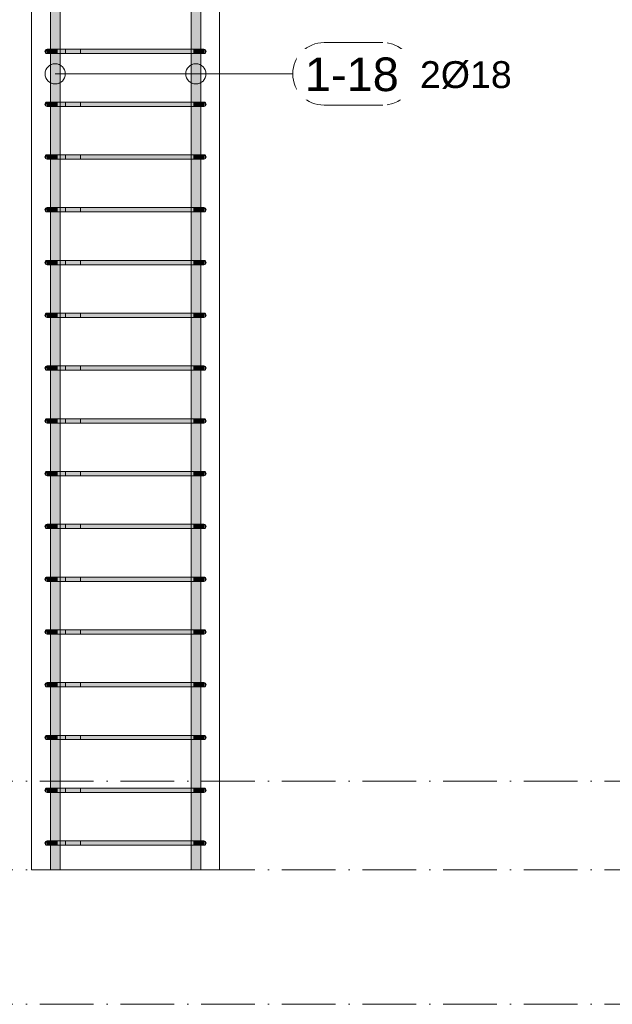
# Model space of a CAD drawing. Header units: millimetres. Extents: x 4307 to 42792, y 1610 to 10025.
# Tile 108 of 256: x 20118 to 21221, y 2355 to 4187. Entities that reach past the tile are written whole.
import ezdxf

# ---------------------------------------------------------------- set-up
doc = ezdxf.new("R2010")
doc.units = ezdxf.units.MM
doc.linetypes.add('Čerchovaná', pattern=[150, 100, -25, 0, -25])
for name, color, linetype, lineweight in [('A-FLOR-LEVL', 51, 'Continuous', 5), ('S-COLS', 52, 'Continuous', 9), ('S-RBAR', 171, 'Continuous', 5), ('S-RBAR-IDEN', 171, 'Continuous', 5)]:
    doc.layers.add(name, color=color, linetype=linetype, lineweight=lineweight)
doc.styles.add('Arial', font='arial.ttf', dxfattribs={"height": 50})
doc.styles.add('Arial_1', font='arial.ttf', dxfattribs={"height": 62.5})

# ---------------------------------------------------------------- blocks, each defined once
blk = doc.blocks.new('Popisek výztuže - _Typ_ množství_PRAVÝ-500031-V1')
at = {"layer": 'S-RBAR-IDEN'}
for p, q in [((6694.5, 8583.8), (6584.8, 8583.8)), ((6584.8, 8467.4), (6694.5, 8467.4))]:
    blk.add_line(p, q, dxfattribs=at)
for centre, start, end in [((6584.8, 8525.6), 90, 270), ((6694.5, 8525.6), 277.6434, 82.3566)]:
    blk.add_arc(centre, 58.2, start, end, dxfattribs=at)

msp = doc.modelspace()

# ---------------------------------------------------------------- hatches: boundary and pattern name
at = {"layer": 'S-RBAR'}
h = msp.add_hatch(color=7, dxfattribs=at)
h.paths.add_polyline_path([(20191.6, 2605), (20193.1, 2605), (20192.8, 2651), (20175.1, 2651), (20175.1, 2605)])
h.paths.add_polyline_path([(20191.6, 2659), (20193.1, 2659), (20192.8, 2749.2), (20175.1, 2749.2), (20175.1, 2659), (20189, 2659)])
h.paths.add_polyline_path([(20178.1, 2757.2), (20193.1, 2757.2), (20192.8, 2847.3), (20175.1, 2847.3), (20175.1, 2757.2)])
h.paths.add_polyline_path([(20175.1, 2855.3), (20193.1, 2855.3), (20192.8, 2945.5), (20175.1, 2945.5), (20175.1, 2873.7)])
h.paths.add_polyline_path([(20175.1, 2953.5), (20193.1, 2953.5), (20192.8, 3043.7), (20175.1, 3043.7), (20175.1, 2980)])
h.paths.add_polyline_path([(20175.1, 3051.7), (20193.1, 3051.7), (20192.8, 3141.8), (20175.1, 3141.8), (20175.1, 3086.3)])
h.paths.add_polyline_path([(20178.1, 3149.8), (20193.1, 3149.8), (20192.8, 3240), (20175.1, 3240), (20175.1, 3149.8)])
h.paths.add_polyline_path([(20175.1, 3248), (20193.1, 3248), (20192.8, 3338.2), (20175.1, 3338.2), (20175.1, 3298.9)])
h.paths.add_polyline_path([(20178.1, 3346.2), (20193.1, 3346.2), (20192.8, 3436.3), (20175.1, 3436.3), (20175.1, 3346.2)])
h.paths.add_polyline_path([(20175.1, 3444.3), (20193.1, 3444.3), (20192.8, 3534.5), (20175.1, 3534.5), (20175.1, 3458.3)])
h.paths.add_polyline_path([(20175.1, 3542.5), (20193.1, 3542.5), (20192.8, 3632.7), (20175.1, 3632.7), (20175.1, 3564.6)])
h.paths.add_polyline_path([(20185.2, 3640.7), (20193.1, 3640.7), (20192.8, 3730.8), (20175.1, 3730.8), (20175.1, 3640.7), (20184.9, 3640.7)])
h.paths.add_polyline_path([(20181.3, 3738.8), (20193.1, 3738.8), (20192.8, 3829), (20175.1, 3829), (20175.1, 3738.8), (20178.1, 3738.8)])
h.paths.add_polyline_path([(20189, 3837), (20193.1, 3837), (20192.8, 3927.2), (20175.1, 3927.2), (20175.1, 3837), (20185.2, 3837)])
h.paths.add_polyline_path([(20191.6, 3935.2), (20193.1, 3935.2), (20192.8, 4025.3), (20175.1, 4025.3), (20175.1, 3935.2), (20189, 3935.2)])
h.paths.add_polyline_path([(20178.1, 4033.3), (20193.1, 4033.3), (20192.8, 4123.5), (20175.1, 4123.5), (20175.1, 4033.3)])
h.paths.add_polyline_path([(20192.8, 4131.5), (20193.1, 4131.5), (20192.8, 4221.7), (20175.1, 4221.7), (20175.1, 4131.5), (20191.6, 4131.5)])
h.paths.add_polyline_path([(20175.1, 4229.7), (20193.1, 4229.7), (20192.8, 4319.8), (20175.1, 4319.8), (20175.1, 4255.5)])
h.paths.add_polyline_path([(20175.1, 4327.8), (20193.1, 4327.8), (20192.8, 4418), (20175.1, 4418), (20175.1, 4361.8)])
h.paths.add_polyline_path([(20178.1, 4426), (20193.1, 4426), (20192.8, 4516.2), (20175.1, 4516.2), (20175.1, 4426)])
h.paths.add_polyline_path([(20175.1, 4524.2), (20193.1, 4524.2), (20192.8, 4614.3), (20175.1, 4614.3), (20175.1, 4574.4)])
h.paths.add_polyline_path([(20178.1, 4622.3), (20193.1, 4622.3), (20192.8, 4712.5), (20175.1, 4712.5), (20175.1, 4622.3)])
h.paths.add_polyline_path([(20178.1, 4720.5), (20193.1, 4720.5), (20192.8, 4810.7), (20175.1, 4810.7), (20175.1, 4720.5)])
h.paths.add_polyline_path([(20175.1, 4818.7), (20193.1, 4818.7), (20192.8, 4908.8), (20175.1, 4908.8), (20175.1, 4840.1)])
h.paths.add_polyline_path([(20175.1, 4916.8), (20193.1, 4916.8), (20192.8, 5007), (20175.1, 5007), (20175.1, 4946.4)])
h.paths.add_polyline_path([(20185.2, 5015), (20193.1, 5015), (20192.8, 5105.2), (20175.1, 5105.2), (20175.1, 5015), (20184.9, 5015)])
h.paths.add_polyline_path([(20189, 5113.2), (20193.1, 5113.2), (20192.8, 5203.3), (20175.1, 5203.3), (20175.1, 5113.2), (20185.2, 5113.2)])
h.paths.add_polyline_path([(20191.6, 5211.3), (20193.1, 5211.3), (20192.8, 5301.5), (20175.1, 5301.5), (20175.1, 5211.3), (20189, 5211.3)])
h.paths.add_polyline_path([(20178.1, 5309.5), (20193.1, 5309.5), (20192.8, 5399.7), (20175.1, 5399.7), (20175.1, 5309.5)])
h.paths.add_polyline_path([(20178.1, 5407.7), (20193.1, 5407.7), (20192.8, 5497.8), (20175.1, 5497.8), (20175.1, 5407.7)])
h.paths.add_polyline_path([(20178.1, 5505.8), (20193.1, 5505.8), (20192.8, 5596), (20175.1, 5596), (20175.1, 5505.8)])
h.paths.add_polyline_path([(20175.1, 5604), (20193.1, 5604), (20192.8, 5610), (20175.1, 5610)])
h = msp.add_hatch(color=7, dxfattribs=at)
h.paths.add_polyline_path([(20448.7, 2605), (20454.9, 2605), (20454.9, 2651), (20436.9, 2651), (20436.9, 2605), (20444.8, 2605)])
h.paths.add_polyline_path([(20436.9, 2659), (20454.9, 2659), (20454.9, 2749.2), (20436.9, 2749.2), (20436.9, 2661.1)])
h.paths.add_polyline_path([(20451.9, 2757.2), (20454.9, 2757.2), (20454.9, 2847.3), (20436.9, 2847.3), (20436.9, 2757.2), (20448.7, 2757.2)])
h.paths.add_polyline_path([(20451.9, 2855.3), (20454.9, 2855.3), (20454.9, 2945.5), (20436.9, 2945.5), (20436.9, 2855.3), (20448.7, 2855.3)])
h.paths.add_polyline_path([(20451.9, 2953.5), (20454.9, 2953.5), (20454.9, 3043.7), (20436.9, 3043.7), (20436.9, 2953.5), (20448.7, 2953.5)])
h.paths.add_polyline_path([(20451.9, 3051.7), (20454.9, 3051.7), (20454.9, 3141.8), (20436.9, 3141.8), (20436.9, 3051.7), (20448.7, 3051.7)])
h.paths.add_polyline_path([(20451.9, 3149.8), (20454.9, 3149.8), (20454.9, 3240), (20436.9, 3240), (20436.9, 3149.8), (20448.7, 3149.8)])
h.paths.add_polyline_path([(20436.9, 3248), (20454.9, 3248), (20454.9, 3338.2), (20436.9, 3338.2), (20436.9, 3298.9)])
h.paths.add_polyline_path([(20451.9, 3346.2), (20454.9, 3346.2), (20454.9, 3436.3), (20436.9, 3436.3), (20436.9, 3346.2), (20448.7, 3346.2)])
h.paths.add_polyline_path([(20451.9, 3444.3), (20454.9, 3444.3), (20454.9, 3534.5), (20436.9, 3534.5), (20436.9, 3444.3), (20448.7, 3444.3)])
h.paths.add_polyline_path([(20451.9, 3542.5), (20454.9, 3542.5), (20454.9, 3632.7), (20436.9, 3632.7), (20436.9, 3542.5), (20448.7, 3542.5)])
h.paths.add_polyline_path([(20451.9, 3640.7), (20454.9, 3640.7), (20454.9, 3730.8), (20436.9, 3730.8), (20436.9, 3640.7), (20448.7, 3640.7)])
h.paths.add_polyline_path([(20451.9, 3738.8), (20454.9, 3738.8), (20454.9, 3829), (20436.9, 3829), (20436.9, 3738.8), (20448.7, 3738.8)])
h.paths.add_polyline_path([(20441, 3837), (20454.9, 3837), (20454.9, 3927.2), (20436.9, 3927.2), (20436.9, 3837)])
h.paths.add_polyline_path([(20451.9, 3935.2), (20454.9, 3935.2), (20454.9, 4025.3), (20436.9, 4025.3), (20436.9, 3935.2), (20448.7, 3935.2)])
h.paths.add_polyline_path([(20451.9, 4033.3), (20454.9, 4033.3), (20454.9, 4123.5), (20436.9, 4123.5), (20436.9, 4033.3), (20448.7, 4033.3)])
h.paths.add_polyline_path([(20448.7, 4131.5), (20454.9, 4131.5), (20454.9, 4221.7), (20436.9, 4221.7), (20436.9, 4131.5), (20444.8, 4131.5)])
h.paths.add_polyline_path([(20451.9, 4229.7), (20454.9, 4229.7), (20454.9, 4319.8), (20436.9, 4319.8), (20436.9, 4229.7), (20448.7, 4229.7)])
h.paths.add_polyline_path([(20451.9, 4327.8), (20454.9, 4327.8), (20454.9, 4418), (20436.9, 4418), (20436.9, 4327.8), (20448.7, 4327.8)])
h.paths.add_polyline_path([(20451.9, 4426), (20454.9, 4426), (20454.9, 4516.2), (20436.9, 4516.2), (20436.9, 4426), (20448.7, 4426)])
h.paths.add_polyline_path([(20436.9, 4524.2), (20454.9, 4524.2), (20454.9, 4614.3), (20436.9, 4614.3), (20436.9, 4574.4)])
h.paths.add_polyline_path([(20451.9, 4622.3), (20454.9, 4622.3), (20454.9, 4712.5), (20436.9, 4712.5), (20436.9, 4622.3), (20448.7, 4622.3)])
h.paths.add_polyline_path([(20451.9, 4720.5), (20454.9, 4720.5), (20454.9, 4810.7), (20436.9, 4810.7), (20436.9, 4720.5), (20448.7, 4720.5)])
h.paths.add_polyline_path([(20451.9, 4818.7), (20454.9, 4818.7), (20454.9, 4908.8), (20436.9, 4908.8), (20436.9, 4818.7), (20448.7, 4818.7)])
h.paths.add_polyline_path([(20451.9, 4916.8), (20454.9, 4916.8), (20454.9, 5007), (20436.9, 5007), (20436.9, 4916.8), (20448.7, 4916.8)])
h.paths.add_polyline_path([(20451.9, 5015), (20454.9, 5015), (20454.9, 5105.2), (20436.9, 5105.2), (20436.9, 5015), (20448.7, 5015)])
h.paths.add_polyline_path([(20436.9, 5113.2), (20454.9, 5113.2), (20454.9, 5203.3), (20436.9, 5203.3), (20436.9, 5159)])
h.paths.add_polyline_path([(20451.9, 5211.3), (20454.9, 5211.3), (20454.9, 5301.5), (20436.9, 5301.5), (20436.9, 5211.3), (20448.7, 5211.3)])
h.paths.add_polyline_path([(20451.9, 5309.5), (20454.9, 5309.5), (20454.9, 5399.7), (20436.9, 5399.7), (20436.9, 5309.5), (20448.7, 5309.5)])
h.paths.add_polyline_path([(20451.9, 5407.7), (20454.9, 5407.7), (20454.9, 5497.8), (20436.9, 5497.8), (20436.9, 5407.7), (20448.7, 5407.7)])
h.paths.add_polyline_path([(20451.9, 5505.8), (20454.9, 5505.8), (20454.9, 5596), (20436.9, 5596), (20436.9, 5505.8), (20448.7, 5505.8)])
h.paths.add_polyline_path([(20444.8, 5604), (20454.9, 5604), (20454.9, 5610), (20436.9, 5610), (20436.9, 5604), (20441, 5604)])
for points in [[(20168, 4123.6), (20169, 4131.5), (20167, 4131), (20165.5, 4129.5), (20165, 4127.5), (20165.5, 4125.5), (20167, 4124)], [(20168, 4123.6), (20169, 4131.5), (20167, 4131), (20165.5, 4129.5), (20165, 4127.5), (20165.5, 4125.5), (20167, 4124)], [(20174.9, 4123.5), (20189, 4123.5), (20189, 4131.5), (20169, 4131.5), (20169, 4123.5), (20172.7, 4123.5)], [(20427.2, 4123.5), (20441, 4123.5), (20441, 4131.5), (20189, 4131.5), (20189, 4123.5), (20270.2, 4123.5)], [(20459.5, 4123.5), (20461, 4123.6), (20461, 4131.5), (20441, 4131.5), (20441, 4123.5), (20457.3, 4123.5)], [(20462, 4123.6), (20463, 4124), (20464.5, 4125.5), (20465, 4127.5), (20464.5, 4129.5), (20463, 4131), (20461, 4131.5), (20461.7, 4126.5)], [(20168, 4025.5), (20169, 4033.3), (20167, 4032.8), (20165.5, 4031.3), (20165, 4029.3), (20165.5, 4027.3), (20167, 4025.9)], [(20168, 4025.5), (20169, 4033.3), (20167, 4032.8), (20165.5, 4031.3), (20165, 4029.3), (20165.5, 4027.3), (20167, 4025.9)], [(20174.9, 4025.3), (20189, 4025.3), (20189, 4033.3), (20169, 4033.3), (20169, 4025.3), (20172.7, 4025.3)], [(20427.2, 4025.3), (20441, 4025.3), (20441, 4033.3), (20189, 4033.3), (20189, 4025.3), (20270.2, 4025.3)], [(20457.3, 4025.3), (20461, 4025.5), (20461, 4033.3), (20441, 4033.3), (20441, 4025.3), (20455.1, 4025.3)], [(20462, 4025.5), (20463, 4025.9), (20464.5, 4027.3), (20465, 4029.3), (20464.5, 4031.3), (20463, 4032.8), (20461, 4033.3), (20461.7, 4028.3)], [(20168, 3927.3), (20169, 3935.2), (20167, 3934.6), (20165.5, 3933.2), (20165, 3931.2), (20165.5, 3929.2), (20167, 3927.7)], [(20168, 3927.3), (20169, 3935.2), (20167, 3934.6), (20165.5, 3933.2), (20165, 3931.2), (20165.5, 3929.2), (20167, 3927.7)], [(20174.9, 3927.2), (20189, 3927.2), (20189, 3935.2), (20169, 3935.2), (20169, 3927.2), (20172.7, 3927.2)], [(20427.2, 3927.2), (20441, 3927.2), (20441, 3935.2), (20189, 3935.2), (20189, 3927.2), (20270.2, 3927.2)], [(20459.5, 3927.2), (20461, 3927.3), (20461, 3935.2), (20441, 3935.2), (20441, 3927.2), (20457.3, 3927.2)], [(20462, 3927.3), (20463, 3927.7), (20464.5, 3929.2), (20465, 3931.2), (20464.5, 3933.2), (20463, 3934.6), (20461, 3935.2), (20461.7, 3930.1)], [(20168, 3829.1), (20169, 3837), (20167, 3836.5), (20165.5, 3835), (20165, 3833), (20165.5, 3831), (20167, 3829.5)], [(20168, 3829.1), (20169, 3837), (20167, 3836.5), (20165.5, 3835), (20165, 3833), (20165.5, 3831), (20167, 3829.5)], [(20185.2, 3829), (20189, 3829), (20189, 3837), (20169, 3837), (20169, 3829), (20184.9, 3829)], [(20189, 3829), (20441, 3829), (20441, 3837), (20189, 3837), (20189, 3830.3)], [(20441, 3829), (20461, 3829.1), (20461, 3837), (20441, 3837), (20441, 3830.3)], [(20462, 3829.1), (20463, 3829.5), (20464.5, 3831), (20465, 3833), (20464.5, 3835), (20463, 3836.5), (20461, 3837), (20461.9, 3830.3)], [(20168, 3731), (20169, 3738.8), (20167, 3738.3), (20165.5, 3736.8), (20165, 3734.8), (20165.5, 3732.8), (20167, 3731.4)], [(20168, 3731), (20169, 3738.8), (20167, 3738.3), (20165.5, 3736.8), (20165, 3734.8), (20165.5, 3732.8), (20167, 3731.4)], [(20174.9, 3730.8), (20189, 3730.8), (20189, 3738.8), (20169, 3738.8), (20169, 3730.8), (20172.7, 3730.8)], [(20427.2, 3730.8), (20441, 3730.8), (20441, 3738.8), (20189, 3738.8), (20189, 3730.8), (20270.2, 3730.8)], [(20459.5, 3730.8), (20461, 3731), (20461, 3738.8), (20441, 3738.8), (20441, 3730.8), (20457.3, 3730.8)], [(20462, 3731), (20463, 3731.4), (20464.5, 3732.8), (20465, 3734.8), (20464.5, 3736.8), (20463, 3738.3), (20461, 3738.8), (20461.7, 3733.8)], [(20168, 3632.8), (20169, 3640.7), (20167, 3640.1), (20165.5, 3638.7), (20165, 3636.7), (20165.5, 3634.7), (20167, 3633.2)], [(20168, 3632.8), (20169, 3640.7), (20167, 3640.1), (20165.5, 3638.7), (20165, 3636.7), (20165.5, 3634.7), (20167, 3633.2)], [(20174.9, 3632.7), (20189, 3632.7), (20189, 3640.7), (20169, 3640.7), (20169, 3632.7), (20172.7, 3632.7)], [(20427.2, 3632.7), (20441, 3632.7), (20441, 3640.7), (20189, 3640.7), (20189, 3632.7), (20270.2, 3632.7)], [(20459.5, 3632.7), (20461, 3632.8), (20461, 3640.7), (20441, 3640.7), (20441, 3632.7), (20457.3, 3632.7)], [(20462, 3632.8), (20463, 3633.2), (20464.5, 3634.7), (20465, 3636.7), (20464.5, 3638.7), (20463, 3640.1), (20461, 3640.7), (20461.7, 3635.6)], [(20168, 3534.6), (20169, 3542.5), (20167, 3542), (20165.5, 3540.5), (20165, 3538.5), (20165.5, 3536.5), (20167, 3535)], [(20168, 3534.6), (20169, 3542.5), (20167, 3542), (20165.5, 3540.5), (20165, 3538.5), (20165.5, 3536.5), (20167, 3535)], [(20174.9, 3534.5), (20189, 3534.5), (20189, 3542.5), (20169, 3542.5), (20169, 3534.5), (20172.7, 3534.5)], [(20427.2, 3534.5), (20441, 3534.5), (20441, 3542.5), (20189, 3542.5), (20189, 3534.5), (20270.2, 3534.5)], [(20459.5, 3534.5), (20461, 3534.6), (20461, 3542.5), (20441, 3542.5), (20441, 3534.5), (20457.3, 3534.5)], [(20462, 3534.6), (20463, 3535), (20464.5, 3536.5), (20465, 3538.5), (20464.5, 3540.5), (20463, 3542), (20461, 3542.5), (20461.7, 3537.5)], [(20168, 3436.5), (20169, 3444.3), (20167, 3443.8), (20165.5, 3442.3), (20165, 3440.3), (20165.5, 3438.3), (20167, 3436.9)], [(20168, 3436.5), (20169, 3444.3), (20167, 3443.8), (20165.5, 3442.3), (20165, 3440.3), (20165.5, 3438.3), (20167, 3436.9)], [(20174.9, 3436.3), (20189, 3436.3), (20189, 3444.3), (20169, 3444.3), (20169, 3436.3), (20172.7, 3436.3)], [(20427.2, 3436.3), (20441, 3436.3), (20441, 3444.3), (20189, 3444.3), (20189, 3436.3), (20270.2, 3436.3)], [(20459.5, 3436.3), (20461, 3436.5), (20461, 3444.3), (20441, 3444.3), (20441, 3436.3), (20457.3, 3436.3)], [(20462, 3436.5), (20463, 3436.9), (20464.5, 3438.3), (20465, 3440.3), (20464.5, 3442.3), (20463, 3443.8), (20461, 3444.3), (20461.7, 3439.3)], [(20168, 3338.3), (20169, 3346.2), (20167, 3345.6), (20165.5, 3344.2), (20165, 3342.2), (20165.5, 3340.2), (20167, 3338.7)], [(20168, 3338.3), (20169, 3346.2), (20167, 3345.6), (20165.5, 3344.2), (20165, 3342.2), (20165.5, 3340.2), (20167, 3338.7)], [(20174.9, 3338.2), (20189, 3338.2), (20189, 3346.2), (20169, 3346.2), (20169, 3338.2), (20172.7, 3338.2)], [(20427.2, 3338.2), (20441, 3338.2), (20441, 3346.2), (20189, 3346.2), (20189, 3338.2), (20270.2, 3338.2)], [(20459.5, 3338.2), (20461, 3338.3), (20461, 3346.2), (20441, 3346.2), (20441, 3338.2), (20457.3, 3338.2)], [(20462, 3338.3), (20463, 3338.7), (20464.5, 3340.2), (20465, 3342.2), (20464.5, 3344.2), (20463, 3345.6), (20461, 3346.2), (20461.7, 3341.1)], [(20168, 3240.1), (20169, 3248), (20167, 3247.5), (20165.4, 3245.7), (20165, 3244), (20165.5, 3242), (20167, 3240.5)], [(20168, 3240.1), (20169, 3248), (20167, 3247.5), (20165.4, 3245.7), (20165, 3244), (20165.5, 3242), (20167, 3240.5)], [(20185.2, 3240), (20189, 3240), (20189, 3248), (20169, 3248), (20169, 3240), (20184.9, 3240)], [(20189, 3240), (20441, 3240), (20441, 3248), (20189, 3248), (20189, 3245.7)], [(20457.3, 3240), (20461, 3240.1), (20461, 3248), (20441, 3248), (20441, 3240), (20455.1, 3240)], [(20462, 3240.1), (20463, 3240.5), (20464.5, 3242), (20465, 3244), (20464.5, 3246), (20463, 3247.5), (20461, 3248), (20461.7, 3243)], [(20168, 3142), (20169, 3149.8), (20167, 3149.3), (20165.5, 3147.8), (20165, 3145.8), (20165.5, 3143.8), (20167, 3142.4)], [(20168, 3142), (20169, 3149.8), (20167, 3149.3), (20165.5, 3147.8), (20165, 3145.8), (20165.5, 3143.8), (20167, 3142.4)], [(20174.9, 3141.8), (20189, 3141.8), (20189, 3149.8), (20169, 3149.8), (20169, 3141.8), (20172.7, 3141.8)], [(20427.2, 3141.8), (20441, 3141.8), (20441, 3149.8), (20189, 3149.8), (20189, 3141.8), (20270.2, 3141.8)], [(20459.5, 3141.8), (20461, 3142), (20461, 3149.8), (20441, 3149.8), (20441, 3141.8), (20457.3, 3141.8)], [(20462, 3142), (20463, 3142.4), (20464.5, 3143.8), (20465, 3145.8), (20464.5, 3147.8), (20463, 3149.3), (20461, 3149.8), (20461.7, 3144.8)], [(20168, 3043.8), (20169, 3051.7), (20167, 3051.1), (20165.5, 3049.7), (20165, 3047.7), (20165.5, 3045.7), (20167, 3044.2)], [(20168, 3043.8), (20169, 3051.7), (20167, 3051.1), (20165.5, 3049.7), (20165, 3047.7), (20165.5, 3045.7), (20167, 3044.2)], [(20174.9, 3043.7), (20189, 3043.7), (20189, 3051.7), (20169, 3051.7), (20169, 3043.7), (20172.7, 3043.7)], [(20427.2, 3043.7), (20441, 3043.7), (20441, 3051.7), (20189, 3051.7), (20189, 3043.7), (20270.2, 3043.7)], [(20459.5, 3043.7), (20461, 3043.8), (20461, 3051.7), (20441, 3051.7), (20441, 3043.7), (20457.3, 3043.7)], [(20462, 3043.8), (20463, 3044.2), (20464.5, 3045.7), (20465, 3047.7), (20464.5, 3049.7), (20463, 3051.1), (20461, 3051.7), (20461.7, 3046.6)], [(20168, 2945.6), (20169, 2953.5), (20167, 2953), (20165.5, 2951.5), (20165, 2949.5), (20165.5, 2947.5), (20167, 2946)], [(20168, 2945.6), (20169, 2953.5), (20167, 2953), (20165.5, 2951.5), (20165, 2949.5), (20165.5, 2947.5), (20167, 2946)], [(20174.9, 2945.5), (20189, 2945.5), (20189, 2953.5), (20169, 2953.5), (20169, 2945.5), (20172.7, 2945.5)], [(20427.2, 2945.5), (20441, 2945.5), (20441, 2953.5), (20189, 2953.5), (20189, 2945.5), (20270.2, 2945.5)], [(20459.5, 2945.5), (20461, 2945.6), (20461, 2953.5), (20441, 2953.5), (20441, 2945.5), (20457.3, 2945.5)], [(20462, 2945.6), (20463, 2946), (20464.5, 2947.5), (20465, 2949.5), (20464.5, 2951.5), (20463, 2953), (20461, 2953.5), (20461.7, 2948.5)], [(20168, 2847.5), (20169, 2855.3), (20167, 2854.8), (20165.5, 2853.3), (20165, 2851.3), (20165.5, 2849.3), (20167, 2847.9)], [(20168, 2847.5), (20169, 2855.3), (20167, 2854.8), (20165.5, 2853.3), (20165, 2851.3), (20165.5, 2849.3), (20167, 2847.9)], [(20174.9, 2847.3), (20189, 2847.3), (20189, 2855.3), (20169, 2855.3), (20169, 2847.3), (20172.7, 2847.3)], [(20427.2, 2847.3), (20441, 2847.3), (20441, 2855.3), (20189, 2855.3), (20189, 2847.3), (20270.2, 2847.3)], [(20459.5, 2847.3), (20461, 2847.5), (20461, 2855.3), (20441, 2855.3), (20441, 2847.3), (20457.3, 2847.3)], [(20462, 2847.5), (20463, 2847.9), (20464.5, 2849.3), (20465, 2851.3), (20464.5, 2853.3), (20463, 2854.8), (20461, 2855.3), (20461.7, 2850.3)], [(20168, 2749.3), (20169, 2757.2), (20167, 2756.6), (20165.5, 2755.2), (20165, 2753.2), (20165.5, 2751.2), (20167, 2749.7)], [(20168, 2749.3), (20169, 2757.2), (20167, 2756.6), (20165.5, 2755.2), (20165, 2753.2), (20165.5, 2751.2), (20167, 2749.7)], [(20174.9, 2749.2), (20189, 2749.2), (20189, 2757.2), (20169, 2757.2), (20169, 2749.2), (20172.7, 2749.2)], [(20427.2, 2749.2), (20441, 2749.2), (20441, 2757.2), (20189, 2757.2), (20189, 2749.2), (20270.2, 2749.2)], [(20459.5, 2749.2), (20461, 2749.3), (20461, 2757.2), (20441, 2757.2), (20441, 2749.2), (20457.3, 2749.2)], [(20462, 2749.3), (20463, 2749.7), (20464.5, 2751.2), (20465, 2753.2), (20464.5, 2755.2), (20463, 2756.6), (20461, 2757.2), (20461.7, 2752.1)], [(20168, 2651.1), (20169, 2659), (20167, 2658.5), (20165.5, 2657), (20165, 2655), (20165.5, 2653), (20167, 2651.5)], [(20168, 2651.1), (20169, 2659), (20167, 2658.5), (20165.5, 2657), (20165, 2655), (20165.5, 2653), (20167, 2651.5)], [(20174.9, 2651), (20189, 2651), (20189, 2659), (20169, 2659), (20169, 2651), (20172.7, 2651)], [(20427.2, 2651), (20441, 2651), (20441, 2659), (20189, 2659), (20189, 2651), (20270.2, 2651)], [(20459.5, 2651), (20461, 2651.1), (20461, 2659), (20441, 2659), (20441, 2651), (20457.3, 2651)], [(20462, 2651.1), (20463, 2651.5), (20464.5, 2653), (20465, 2655), (20464.5, 2657), (20463, 2658.5), (20461, 2659), (20461.7, 2654)]]:
    msp.add_hatch(color=7, dxfattribs=at).paths.add_polyline_path(points)

# ---------------------------------------------------------------- linework, layer by layer
at = {"layer": 'A-FLOR-LEVL', "linetype": 'Čerchovaná'}
for p, q in [((4395.1, 2770), (25778.9, 2770)), ((4395.1, 2605), (25778.9, 2605)), ((4395.1, 2355), (25778.9, 2355))]:
    msp.add_line(p, q, dxfattribs=at)
at = {"layer": 'S-COLS'}
for p, q in [((20140, 5620), (20140, 2605)), ((20140, 5620), (20140, 2605)), ((20490, 5620), (20490, 2605)), ((20490, 2605), (20490, 5620)), ((20490, 2605), (20140, 2605)), ((20140, 2605), (20490, 2605))]:
    msp.add_line(p, q, dxfattribs=at)
at = {"layer": 'S-RBAR'}
for p, q in [((20175.1, 2605), (20175.1, 5610)), ((20175.1, 2605), (20175.1, 5610)), ((20193.1, 2605), (20193.1, 5610)), ((20193.1, 2605), (20193.1, 5610)), ((20436.9, 2605), (20436.9, 5610)), ((20436.9, 2605), (20436.9, 5610)), ((20454.9, 2605), (20454.9, 5610)), ((20454.9, 2605), (20454.9, 5610)), ((20174.9, 4131.5), (20169, 4131.5)), ((20189, 4131.5), (20169, 4131.5)), ((20189, 4131.5), (20169, 4131.5)), ((20203.1, 4131.5), (20169, 4131.5)), ((20174.9, 4123.5), (20169, 4123.5)), ((20189, 4123.5), (20169, 4123.5)), ((20203.1, 4123.5), (20169, 4123.5)), ((20203.1, 4131.5), (20174.9, 4131.5)), ((20203.1, 4123.5), (20174.9, 4123.5)), ((20189, 4123.5), (20174.9, 4123.5)), ((20189, 4131.5), (20441, 4131.5)), ((20441, 4131.5), (20189, 4131.5)), ((20189, 4123.5), (20441, 4123.5)), ((20441, 4123.5), (20189, 4123.5)), ((20203.1, 4131.5), (20203.1, 4123.5)), ((20203.1, 4131.5), (20231.4, 4131.5)), ((20203.1, 4123.5), (20231.4, 4123.5)), ((20231.4, 4123.5), (20231.4, 4131.5)), ((20461, 4131.5), (20441, 4131.5)), ((20461, 4131.5), (20441, 4131.5)), ((20461, 4123.5), (20441, 4123.5)), ((20461, 4123.5), (20441, 4123.5)), ((20174.9, 4033.3), (20169, 4033.3)), ((20189, 4033.3), (20169, 4033.3)), ((20189, 4033.3), (20169, 4033.3)), ((20203.1, 4033.3), (20169, 4033.3)), ((20203.1, 4033.3), (20174.9, 4033.3)), ((20189, 4033.3), (20441, 4033.3)), ((20441, 4033.3), (20189, 4033.3)), ((20203.1, 4033.3), (20203.1, 4025.3)), ((20203.1, 4033.3), (20231.4, 4033.3)), ((20231.4, 4025.3), (20231.4, 4033.3)), ((20461, 4033.3), (20441, 4033.3)), ((20461, 4033.3), (20441, 4033.3)), ((20174.9, 4025.3), (20169, 4025.3)), ((20189, 4025.3), (20169, 4025.3)), ((20203.1, 4025.3), (20169, 4025.3)), ((20203.1, 4025.3), (20174.9, 4025.3)), ((20189, 4025.3), (20174.9, 4025.3)), ((20189, 4025.3), (20441, 4025.3)), ((20441, 4025.3), (20189, 4025.3)), ((20203.1, 4025.3), (20231.4, 4025.3)), ((20461, 4025.3), (20441, 4025.3)), ((20461, 4025.3), (20441, 4025.3)), ((20174.9, 3935.2), (20169, 3935.2)), ((20189, 3935.2), (20169, 3935.2)), ((20189, 3935.2), (20169, 3935.2)), ((20203.1, 3935.2), (20169, 3935.2)), ((20174.9, 3927.2), (20169, 3927.2)), ((20189, 3927.2), (20169, 3927.2)), ((20203.1, 3927.2), (20169, 3927.2)), ((20203.1, 3935.2), (20174.9, 3935.2)), ((20203.1, 3927.2), (20174.9, 3927.2)), ((20189, 3927.2), (20174.9, 3927.2)), ((20189, 3935.2), (20441, 3935.2)), ((20441, 3935.2), (20189, 3935.2)), ((20189, 3927.2), (20441, 3927.2)), ((20441, 3927.2), (20189, 3927.2)), ((20203.1, 3935.2), (20203.1, 3927.2)), ((20203.1, 3935.2), (20231.4, 3935.2)), ((20203.1, 3927.2), (20231.4, 3927.2)), ((20231.4, 3927.2), (20231.4, 3935.2)), ((20461, 3935.2), (20441, 3935.2)), ((20461, 3935.2), (20441, 3935.2)), ((20461, 3927.2), (20441, 3927.2)), ((20461, 3927.2), (20441, 3927.2)), ((20174.9, 3837), (20169, 3837)), ((20189, 3837), (20169, 3837)), ((20189, 3837), (20169, 3837)), ((20203.1, 3837), (20169, 3837)), ((20174.9, 3829), (20169, 3829)), ((20189, 3829), (20169, 3829)), ((20203.1, 3829), (20169, 3829)), ((20203.1, 3837), (20174.9, 3837)), ((20203.1, 3829), (20174.9, 3829)), ((20189, 3829), (20174.9, 3829)), ((20189, 3837), (20441, 3837)), ((20441, 3837), (20189, 3837)), ((20189, 3829), (20441, 3829)), ((20441, 3829), (20189, 3829)), ((20203.1, 3837), (20203.1, 3829)), ((20203.1, 3837), (20231.4, 3837)), ((20203.1, 3829), (20231.4, 3829)), ((20231.4, 3829), (20231.4, 3837)), ((20461, 3837), (20441, 3837)), ((20461, 3837), (20441, 3837)), ((20461, 3829), (20441, 3829)), ((20461, 3829), (20441, 3829)), ((20174.9, 3738.8), (20169, 3738.8)), ((20189, 3738.8), (20169, 3738.8)), ((20189, 3738.8), (20169, 3738.8)), ((20203.1, 3738.8), (20169, 3738.8)), ((20203.1, 3738.8), (20174.9, 3738.8)), ((20189, 3738.8), (20441, 3738.8)), ((20441, 3738.8), (20189, 3738.8)), ((20203.1, 3738.8), (20203.1, 3730.8)), ((20203.1, 3738.8), (20231.4, 3738.8)), ((20231.4, 3730.8), (20231.4, 3738.8)), ((20461, 3738.8), (20441, 3738.8)), ((20461, 3738.8), (20441, 3738.8)), ((20174.9, 3730.8), (20169, 3730.8)), ((20189, 3730.8), (20169, 3730.8)), ((20203.1, 3730.8), (20169, 3730.8)), ((20203.1, 3730.8), (20174.9, 3730.8)), ((20189, 3730.8), (20174.9, 3730.8)), ((20189, 3730.8), (20441, 3730.8)), ((20441, 3730.8), (20189, 3730.8)), ((20203.1, 3730.8), (20231.4, 3730.8)), ((20461, 3730.8), (20441, 3730.8)), ((20461, 3730.8), (20441, 3730.8)), ((20174.9, 3640.7), (20169, 3640.7)), ((20189, 3640.7), (20169, 3640.7)), ((20189, 3640.7), (20169, 3640.7)), ((20203.1, 3640.7), (20169, 3640.7)), ((20174.9, 3632.7), (20169, 3632.7)), ((20189, 3632.7), (20169, 3632.7)), ((20203.1, 3632.7), (20169, 3632.7)), ((20203.1, 3640.7), (20174.9, 3640.7)), ((20203.1, 3632.7), (20174.9, 3632.7)), ((20189, 3632.7), (20174.9, 3632.7)), ((20189, 3640.7), (20441, 3640.7)), ((20441, 3640.7), (20189, 3640.7)), ((20189, 3632.7), (20441, 3632.7)), ((20441, 3632.7), (20189, 3632.7)), ((20203.1, 3640.7), (20203.1, 3632.7)), ((20203.1, 3640.7), (20231.4, 3640.7)), ((20203.1, 3632.7), (20231.4, 3632.7)), ((20231.4, 3632.7), (20231.4, 3640.7)), ((20461, 3640.7), (20441, 3640.7)), ((20461, 3640.7), (20441, 3640.7)), ((20461, 3632.7), (20441, 3632.7)), ((20461, 3632.7), (20441, 3632.7)), ((20174.9, 3542.5), (20169, 3542.5)), ((20189, 3542.5), (20169, 3542.5)), ((20189, 3542.5), (20169, 3542.5)), ((20203.1, 3542.5), (20169, 3542.5)), ((20203.1, 3542.5), (20174.9, 3542.5)), ((20189, 3542.5), (20441, 3542.5)), ((20441, 3542.5), (20189, 3542.5)), ((20203.1, 3542.5), (20203.1, 3534.5)), ((20203.1, 3542.5), (20231.4, 3542.5)), ((20231.4, 3534.5), (20231.4, 3542.5)), ((20461, 3542.5), (20441, 3542.5)), ((20461, 3542.5), (20441, 3542.5)), ((20174.9, 3534.5), (20169, 3534.5)), ((20189, 3534.5), (20169, 3534.5)), ((20203.1, 3534.5), (20169, 3534.5)), ((20203.1, 3534.5), (20174.9, 3534.5)), ((20189, 3534.5), (20174.9, 3534.5)), ((20189, 3534.5), (20441, 3534.5)), ((20441, 3534.5), (20189, 3534.5)), ((20203.1, 3534.5), (20231.4, 3534.5)), ((20461, 3534.5), (20441, 3534.5)), ((20461, 3534.5), (20441, 3534.5)), ((20174.9, 3444.3), (20169, 3444.3)), ((20189, 3444.3), (20169, 3444.3)), ((20189, 3444.3), (20169, 3444.3)), ((20203.1, 3444.3), (20169, 3444.3)), ((20203.1, 3444.3), (20174.9, 3444.3)), ((20189, 3444.3), (20441, 3444.3)), ((20441, 3444.3), (20189, 3444.3)), ((20203.1, 3444.3), (20203.1, 3436.3)), ((20203.1, 3444.3), (20231.4, 3444.3)), ((20231.4, 3436.3), (20231.4, 3444.3)), ((20461, 3444.3), (20441, 3444.3)), ((20461, 3444.3), (20441, 3444.3)), ((20174.9, 3436.3), (20169, 3436.3)), ((20189, 3436.3), (20169, 3436.3)), ((20203.1, 3436.3), (20169, 3436.3)), ((20203.1, 3436.3), (20174.9, 3436.3)), ((20189, 3436.3), (20174.9, 3436.3)), ((20189, 3436.3), (20441, 3436.3)), ((20441, 3436.3), (20189, 3436.3)), ((20203.1, 3436.3), (20231.4, 3436.3)), ((20461, 3436.3), (20441, 3436.3)), ((20461, 3436.3), (20441, 3436.3)), ((20174.9, 3346.2), (20169, 3346.2)), ((20189, 3346.2), (20169, 3346.2)), ((20189, 3346.2), (20169, 3346.2)), ((20203.1, 3346.2), (20169, 3346.2)), ((20174.9, 3338.2), (20169, 3338.2)), ((20189, 3338.2), (20169, 3338.2)), ((20203.1, 3338.2), (20169, 3338.2)), ((20203.1, 3346.2), (20174.9, 3346.2)), ((20203.1, 3338.2), (20174.9, 3338.2)), ((20189, 3338.2), (20174.9, 3338.2)), ((20189, 3346.2), (20441, 3346.2)), ((20441, 3346.2), (20189, 3346.2)), ((20189, 3338.2), (20441, 3338.2)), ((20441, 3338.2), (20189, 3338.2)), ((20203.1, 3346.2), (20203.1, 3338.2)), ((20203.1, 3346.2), (20231.4, 3346.2)), ((20203.1, 3338.2), (20231.4, 3338.2)), ((20231.4, 3338.2), (20231.4, 3346.2)), ((20461, 3346.2), (20441, 3346.2)), ((20461, 3346.2), (20441, 3346.2)), ((20461, 3338.2), (20441, 3338.2)), ((20461, 3338.2), (20441, 3338.2)), ((20174.9, 3248), (20169, 3248)), ((20189, 3248), (20169, 3248)), ((20189, 3248), (20169, 3248)), ((20203.1, 3248), (20169, 3248)), ((20203.1, 3248), (20174.9, 3248)), ((20189, 3248), (20441, 3248)), ((20441, 3248), (20189, 3248)), ((20203.1, 3248), (20203.1, 3240)), ((20203.1, 3248), (20231.4, 3248)), ((20231.4, 3240), (20231.4, 3248)), ((20461, 3248), (20441, 3248)), ((20461, 3248), (20441, 3248)), ((20174.9, 3240), (20169, 3240)), ((20189, 3240), (20169, 3240)), ((20203.1, 3240), (20169, 3240)), ((20203.1, 3240), (20174.9, 3240)), ((20189, 3240), (20174.9, 3240)), ((20189, 3240), (20441, 3240)), ((20441, 3240), (20189, 3240)), ((20203.1, 3240), (20231.4, 3240)), ((20461, 3240), (20441, 3240)), ((20461, 3240), (20441, 3240)), ((20174.9, 3149.8), (20169, 3149.8)), ((20189, 3149.8), (20169, 3149.8)), ((20189, 3149.8), (20169, 3149.8)), ((20203.1, 3149.8), (20169, 3149.8)), ((20174.9, 3141.8), (20169, 3141.8)), ((20189, 3141.8), (20169, 3141.8)), ((20203.1, 3141.8), (20169, 3141.8)), ((20203.1, 3149.8), (20174.9, 3149.8)), ((20203.1, 3141.8), (20174.9, 3141.8)), ((20189, 3141.8), (20174.9, 3141.8)), ((20189, 3149.8), (20441, 3149.8)), ((20441, 3149.8), (20189, 3149.8)), ((20189, 3141.8), (20441, 3141.8)), ((20441, 3141.8), (20189, 3141.8)), ((20203.1, 3149.8), (20203.1, 3141.8)), ((20203.1, 3149.8), (20231.4, 3149.8)), ((20203.1, 3141.8), (20231.4, 3141.8)), ((20231.4, 3141.8), (20231.4, 3149.8)), ((20461, 3149.8), (20441, 3149.8)), ((20461, 3149.8), (20441, 3149.8)), ((20461, 3141.8), (20441, 3141.8)), ((20461, 3141.8), (20441, 3141.8)), ((20174.9, 3051.7), (20169, 3051.7)), ((20189, 3051.7), (20169, 3051.7)), ((20189, 3051.7), (20169, 3051.7)), ((20203.1, 3051.7), (20169, 3051.7)), ((20174.9, 3043.7), (20169, 3043.7)), ((20189, 3043.7), (20169, 3043.7)), ((20203.1, 3043.7), (20169, 3043.7)), ((20203.1, 3051.7), (20174.9, 3051.7)), ((20203.1, 3043.7), (20174.9, 3043.7)), ((20189, 3043.7), (20174.9, 3043.7)), ((20189, 3051.7), (20441, 3051.7)), ((20441, 3051.7), (20189, 3051.7)), ((20189, 3043.7), (20441, 3043.7)), ((20441, 3043.7), (20189, 3043.7)), ((20203.1, 3051.7), (20203.1, 3043.7)), ((20203.1, 3051.7), (20231.4, 3051.7)), ((20203.1, 3043.7), (20231.4, 3043.7)), ((20231.4, 3043.7), (20231.4, 3051.7)), ((20461, 3051.7), (20441, 3051.7)), ((20461, 3051.7), (20441, 3051.7)), ((20461, 3043.7), (20441, 3043.7)), ((20461, 3043.7), (20441, 3043.7)), ((20174.9, 2953.5), (20169, 2953.5)), ((20189, 2953.5), (20169, 2953.5)), ((20189, 2953.5), (20169, 2953.5)), ((20203.1, 2953.5), (20169, 2953.5)), ((20203.1, 2953.5), (20174.9, 2953.5)), ((20189, 2953.5), (20441, 2953.5)), ((20441, 2953.5), (20189, 2953.5)), ((20203.1, 2953.5), (20203.1, 2945.5)), ((20203.1, 2953.5), (20231.4, 2953.5)), ((20231.4, 2945.5), (20231.4, 2953.5)), ((20461, 2953.5), (20441, 2953.5)), ((20461, 2953.5), (20441, 2953.5)), ((20174.9, 2945.5), (20169, 2945.5)), ((20189, 2945.5), (20169, 2945.5)), ((20203.1, 2945.5), (20169, 2945.5)), ((20203.1, 2945.5), (20174.9, 2945.5)), ((20189, 2945.5), (20174.9, 2945.5)), ((20189, 2945.5), (20441, 2945.5)), ((20441, 2945.5), (20189, 2945.5)), ((20203.1, 2945.5), (20231.4, 2945.5)), ((20461, 2945.5), (20441, 2945.5)), ((20461, 2945.5), (20441, 2945.5)), ((20174.9, 2855.3), (20169, 2855.3)), ((20189, 2855.3), (20169, 2855.3)), ((20189, 2855.3), (20169, 2855.3)), ((20203.1, 2855.3), (20169, 2855.3)), ((20174.9, 2847.3), (20169, 2847.3)), ((20189, 2847.3), (20169, 2847.3)), ((20203.1, 2847.3), (20169, 2847.3)), ((20203.1, 2855.3), (20174.9, 2855.3)), ((20203.1, 2847.3), (20174.9, 2847.3)), ((20189, 2847.3), (20174.9, 2847.3)), ((20189, 2855.3), (20441, 2855.3)), ((20441, 2855.3), (20189, 2855.3)), ((20189, 2847.3), (20441, 2847.3)), ((20441, 2847.3), (20189, 2847.3)), ((20203.1, 2855.3), (20203.1, 2847.3)), ((20203.1, 2855.3), (20231.4, 2855.3)), ((20203.1, 2847.3), (20231.4, 2847.3)), ((20231.4, 2847.3), (20231.4, 2855.3)), ((20461, 2855.3), (20441, 2855.3)), ((20461, 2855.3), (20441, 2855.3)), ((20461, 2847.3), (20441, 2847.3)), ((20461, 2847.3), (20441, 2847.3)), ((20174.9, 2757.2), (20169, 2757.2)), ((20189, 2757.2), (20169, 2757.2)), ((20189, 2757.2), (20169, 2757.2)), ((20203.1, 2757.2), (20169, 2757.2)), ((20174.9, 2749.2), (20169, 2749.2)), ((20189, 2749.2), (20169, 2749.2)), ((20203.1, 2749.2), (20169, 2749.2)), ((20203.1, 2757.2), (20174.9, 2757.2)), ((20203.1, 2749.2), (20174.9, 2749.2)), ((20189, 2749.2), (20174.9, 2749.2)), ((20189, 2757.2), (20441, 2757.2)), ((20441, 2757.2), (20189, 2757.2)), ((20189, 2749.2), (20441, 2749.2)), ((20441, 2749.2), (20189, 2749.2)), ((20203.1, 2757.2), (20203.1, 2749.2)), ((20203.1, 2757.2), (20231.4, 2757.2)), ((20203.1, 2749.2), (20231.4, 2749.2)), ((20231.4, 2749.2), (20231.4, 2757.2)), ((20461, 2757.2), (20441, 2757.2)), ((20461, 2757.2), (20441, 2757.2)), ((20461, 2749.2), (20441, 2749.2)), ((20461, 2749.2), (20441, 2749.2)), ((20174.9, 2659), (20169, 2659)), ((20189, 2659), (20169, 2659)), ((20189, 2659), (20169, 2659)), ((20203.1, 2659), (20169, 2659)), ((20203.1, 2659), (20174.9, 2659)), ((20189, 2659), (20441, 2659)), ((20441, 2659), (20189, 2659)), ((20203.1, 2659), (20203.1, 2651)), ((20203.1, 2659), (20231.4, 2659)), ((20231.4, 2651), (20231.4, 2659)), ((20461, 2659), (20441, 2659)), ((20461, 2659), (20441, 2659)), ((20174.9, 2651), (20169, 2651)), ((20189, 2651), (20169, 2651)), ((20203.1, 2651), (20169, 2651)), ((20203.1, 2651), (20174.9, 2651)), ((20189, 2651), (20174.9, 2651)), ((20189, 2651), (20441, 2651)), ((20441, 2651), (20189, 2651)), ((20203.1, 2651), (20231.4, 2651)), ((20461, 2651), (20441, 2651)), ((20461, 2651), (20441, 2651)), ((20193.1, 2605), (20175.1, 2605)), ((20193.1, 2605), (20175.1, 2605)), ((20454.9, 2605), (20436.9, 2605)), ((20454.9, 2605), (20436.9, 2605))]:
    msp.add_line(p, q, dxfattribs=at)
for centre, start, end in [((20169, 4127.5), 90, 270), ((20169, 4127.5), 90, 270), ((20169, 4127.5), 90, 270), ((20461, 4127.5), 270, 90), ((20461, 4127.5), 270, 90), ((20169, 4029.3), 90, 270), ((20169, 4029.3), 90, 270), ((20169, 4029.3), 90, 270), ((20461, 4029.3), 270, 90), ((20461, 4029.3), 270, 90), ((20169, 3931.2), 90, 270), ((20169, 3931.2), 90, 270), ((20169, 3931.2), 90, 270), ((20461, 3931.2), 270, 90), ((20461, 3931.2), 270, 90), ((20169, 3833), 90, 270), ((20169, 3833), 90, 270), ((20169, 3833), 90, 270), ((20461, 3833), 270, 90), ((20461, 3833), 270, 90), ((20169, 3734.8), 90, 270), ((20169, 3734.8), 90, 270), ((20169, 3734.8), 90, 270), ((20461, 3734.8), 270, 90), ((20461, 3734.8), 270, 90), ((20169, 3636.7), 90, 270), ((20169, 3636.7), 90, 270), ((20169, 3636.7), 90, 270), ((20461, 3636.7), 270, 90), ((20461, 3636.7), 270, 90), ((20169, 3538.5), 90, 270), ((20169, 3538.5), 90, 270), ((20169, 3538.5), 90, 270), ((20461, 3538.5), 270, 90), ((20461, 3538.5), 270, 90), ((20169, 3440.3), 90, 270), ((20169, 3440.3), 90, 270), ((20169, 3440.3), 90, 270), ((20461, 3440.3), 270, 90), ((20461, 3440.3), 270, 90), ((20169, 3342.2), 90, 270), ((20169, 3342.2), 90, 270), ((20169, 3342.2), 90, 270), ((20461, 3342.2), 270, 90), ((20461, 3342.2), 270, 90), ((20169, 3244), 90, 270), ((20169, 3244), 90, 270), ((20169, 3244), 90, 270), ((20461, 3244), 270, 90), ((20461, 3244), 270, 90), ((20169, 3145.8), 90, 270), ((20169, 3145.8), 90, 270), ((20169, 3145.8), 90, 270), ((20461, 3145.8), 270, 90), ((20461, 3145.8), 270, 90), ((20169, 3047.7), 90, 270), ((20169, 3047.7), 90, 270), ((20169, 3047.7), 90, 270), ((20461, 3047.7), 270, 90), ((20461, 3047.7), 270, 90), ((20169, 2949.5), 90, 270), ((20169, 2949.5), 90, 270), ((20169, 2949.5), 90, 270), ((20461, 2949.5), 270, 90), ((20461, 2949.5), 270, 90), ((20169, 2851.3), 90, 270), ((20169, 2851.3), 90, 270), ((20169, 2851.3), 90, 270), ((20461, 2851.3), 270, 90), ((20461, 2851.3), 270, 90), ((20169, 2753.2), 90, 270), ((20169, 2753.2), 90, 270), ((20169, 2753.2), 90, 270), ((20461, 2753.2), 270, 90), ((20461, 2753.2), 270, 90), ((20169, 2655), 90, 270), ((20169, 2655), 90, 270), ((20169, 2655), 90, 270), ((20461, 2655), 270, 90), ((20461, 2655), 270, 90)]:
    msp.add_arc(centre, 4, start, end, dxfattribs=at)
at = {"layer": 'S-RBAR-IDEN'}
for p in [(20184.1, 4085.8), (20445.9, 4085.8)]:
    msp.add_line(p, (20626.2, 4085.8), dxfattribs=at)
for centre in [(20184.1, 4085.8), (20445.9, 4085.8)]:
    msp.add_circle(centre, 18.8, dxfattribs=at)

# ---------------------------------------------------------------- block references
msp.add_blockref('Popisek výztuže - _Typ_ množství_PRAVÝ-500031-V1', (14099.5, -4439.8), dxfattribs=at)

# ---------------------------------------------------------------- texts
at = {"layer": 'S-RBAR-IDEN', "insert": (20862.8, 4109.4), "char_height": 50, "width": 210.443, "attachment_point": 1, "style": 'Arial', "bg_fill": 3, "box_fill_scale": 1.25, "bg_fill_color": 256, "bg_fill_true_color": 13158600, "bg_fill_transparency": 0}
msp.add_mtext('2Ø18', dxfattribs=at)

# ---------------------------------------------------------------- next in the draw order: texts
at = {"layer": 'S-RBAR-IDEN', "insert": (20648.8, 4116.2), "char_height": 62.5, "width": 210.443, "attachment_point": 1, "style": 'Arial_1', "bg_fill": 3, "box_fill_scale": 1.25, "bg_fill_color": 256, "bg_fill_true_color": 13158600, "bg_fill_transparency": 0}
msp.add_mtext('1-18', dxfattribs=at)

doc.saveas('drawing.dxf')
